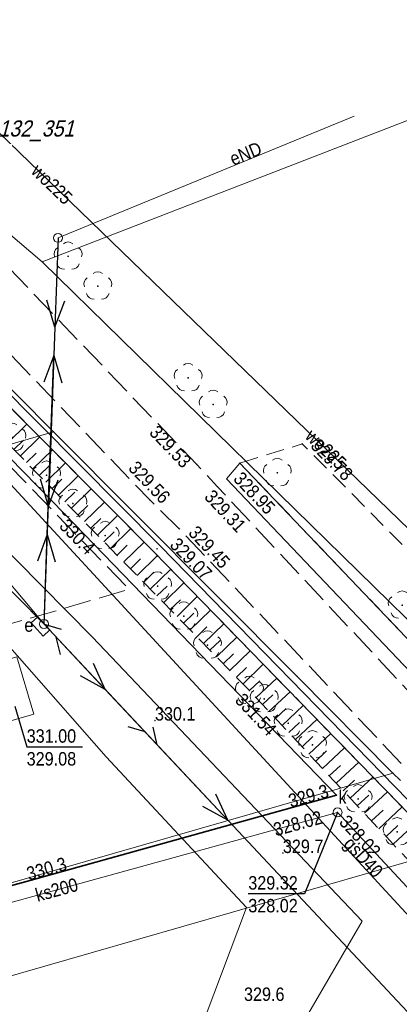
# Model space of a CAD drawing. Header units: metres. Extents: x 7423100 to 7431699, y 5527887 to 5533362.
# Tile 92 of 114: x 7428411 to 7428432, y 5529838 to 5529893. Entities that reach past the tile are written whole.
import ezdxf
from ezdxf.enums import TextEntityAlignment as Align

# ---------------------------------------------------------------- set-up
doc = ezdxf.new("R2010")
doc.units = ezdxf.units.M
doc.header["$MEASUREMENT"] = 0
for name, pattern in [('1.0_0.5', [1.5, 1, -0.5]), ('1.5_0.5', [2, 1.5, -0.5]), ('219-500', [0]), ('suep_nn_500', [0]), ('sutp_500', [0])]:
    doc.linetypes.add(name, pattern=pattern)
doc.layers.get('0').update_dxf_attribs({"color": 2, "linetype": 'CONTINUOUS', "lineweight": 5})
for name, color, linetype in [('000 Inne (niezydentyfikowane)', 7, 'CONTINUOUS'), ('203-punkt graniczny', 7, 'CONTINUOUS'), ('217-kontur klasyfikacyjny', 7, 'CONTINUOUS'), ('218-kontur użytku gruntowego', 7, 'CONTINUOUS'), ('219-działka ewidencyjna', 7, 'CONTINUOUS'), ('drzewo liściaste', 7, 'CONTINUOUS'), ('jezdnia', 7, 'CONTINUOUS'), ('komora podziemna', 7, 'CONTINUOUS'), ('obszar utwardzony', 7, 'CONTINUOUS'), ('ogrodzenie trwałe', 7, 'CONTINUOUS'), ('pikieta naturalna', 7, 'CONTINUOUS'), ('pikieta naturalna-Atr2', 7, 'CONTINUOUS'), ('pikieta sztuczna', 7, 'CONTINUOUS'), ('pikieta sztuczna-Atr2', 7, 'CONTINUOUS'), ('przewód elektroenergetyczny niskiego napięcia', 7, 'CONTINUOUS'), ('przewód elektroenergetyczny podziemny', 7, 'CONTINUOUS'), ('przewód elektroenergetyczny podziemny-Atr1', 7, 'CONTINUOUS'), ('przewód gazowy', 7, 'CONTINUOUS'), ('przewód gazowy-Atr1', 7, 'CONTINUOUS'), ('przewód kanalizacyjny', 7, 'CONTINUOUS'), ('przewód kanalizacyjny-Atr1', 7, 'CONTINUOUS'), ('przewód telekomunikacyjny napowietrzny', 7, 'CONTINUOUS'), ('przewód telekomunikacyjny podziemny', 7, 'CONTINUOUS'), ('przewód wodociągowy', 7, 'CONTINUOUS'), ('przewód wodociągowy-Atr1', 7, 'CONTINUOUS'), ('rzedna', 7, 'CONTINUOUS'), ('rzedna-Atr2', 7, 'CONTINUOUS'), ('rzedna-Atr3', 7, 'CONTINUOUS'), ('rów przydrożny (linia)', 7, 'CONTINUOUS'), ('rów przydrożny (poligon)', 7, 'CONTINUOUS'), ('skarpa nieumocniona', 7, 'CONTINUOUS'), ('studnia kanalizacyjna', 7, 'CONTINUOUS'), ('studnia kanalizacyjna-Atr17', 7, 'CONTINUOUS'), ('szafa elektroenergetyczna lub kontener', 7, 'CONTINUOUS'), ('szafa elektroenergetyczna lub kontener-Atr17', 7, 'CONTINUOUS'), ('Szczegółowa osnowa geodezyjna pozioma-Atr103', 7, 'CONTINUOUS'), ('słup przewodów napowietrznych', 7, 'CONTINUOUS')]:
    doc.layers.add(name, color=color, linetype=linetype)
doc.styles.get("Standard").update_dxf_attribs({"font": 'Working1250.shx', "width": 0.75})
doc.linetypes.add('902-500', pattern='A,3.75,0,[1,ksztalty.shx,S=0.5,R=0,X=0,Y=0],3.75', length=7.5)

# ---------------------------------------------------------------- blocks, each defined once
blk = doc.blocks.new('203')
at = {"linetype": 'Continuous', "lineweight": 0}
h = blk.add_hatch(color=0, dxfattribs=at)
edge = h.paths.add_edge_path()
edge.add_arc((0, 0), 0.045, 0, 360)
blk = doc.blocks.new('OP021')
at = {"linetype": 'Continuous', "lineweight": 13}
h = blk.add_hatch(color=0, dxfattribs=at)
edge = h.paths.add_edge_path()
edge.add_arc((0, 0), 0.05, 0, 360)
at = {"color": 0, "linetype": 'Continuous', "lineweight": 13}
for centre, start, end in [((0, 0.4), 49.272, 130.728), ((-0.38, 0.124), 121.308, 202.548), ((0.38, 0.124), 337.452, 58.692), ((-0.235, -0.324), 193.221, 274.871), ((0.235, -0.324), 265.129, 346.779)]:
    blk.add_arc(centre, 0.4, start, end, dxfattribs=at)
blk = doc.blocks.new('US15')
at = {"color": 0, "linetype": 'Continuous', "lineweight": 13}
blk.add_circle((0, 0), 0.25, dxfattribs=at)
blk = doc.blocks.new('PW01')
at = {"linetype": 'Continuous', "lineweight": 13}
h = blk.add_hatch(color=0, dxfattribs=at)
edge = h.paths.add_edge_path()
edge.add_arc((0, 0), 0.045, 0, 360)
blk = doc.blocks.new('SUEP1')
at = {"color": 0, "linetype": 'Continuous'}
for p, q in [((0, 0), (5, 0)), ((5, 0), (3.5, 0.5)), ((5, 0), (3.5, -0.5)), ((5, 0), (15, 0)), ((15, 0), (13.5, 0.5)), ((15, 0), (13.5, -0.5))]:
    blk.add_line(p, q, dxfattribs=at)
blk = doc.blocks.new('SUTP')
at = {"color": 0, "linetype": 'Continuous'}
for p, q in [((0, 0), (0.866, 0.5)), ((0, 0), (9.232, 0)), ((1.866, -0.5), (1, 0)), ((7.366, -0.5), (8.232, 0)), ((9.232, 0), (8.366, 0.5))]:
    blk.add_line(p, q, dxfattribs=at)
blk = doc.blocks.new('US18')
at = {"color": 0, "linetype": 'Continuous', "lineweight": 13}
for p, q in [((-0.5, -0.25), (-0.5, 0.25)), ((-0.5, 0.25), (0.5, 0.25)), ((0.5, -0.25), (0.5, 0.25)), ((-0.5, -0.25), (0.5, -0.25))]:
    blk.add_line(p, q, dxfattribs=at)

msp = doc.modelspace()

# ---------------------------------------------------------------- linework, layer by layer
at = {"layer": '000 Inne (niezydentyfikowane)', "color": 7, "linetype": 'Continuous', "lineweight": 25, "flags": 128}
for points in [[(7428410.28, 5529869.43), (7428411.36, 5529870.49)], [(7428410.63, 5529869.07), (7428411.18, 5529869.6)], [(7428410.99, 5529868.71), (7428412.07, 5529869.77)], [(7428411.34, 5529868.35), (7428411.88, 5529868.88)], [(7428411.69, 5529867.99), (7428412.79, 5529869.06)], [(7428412.05, 5529867.62), (7428412.6, 5529868.16)], [(7428412.41, 5529867.26), (7428413.51, 5529868.33)], [(7428413.12, 5529866.53), (7428414.23, 5529867.61)], [(7428412.76, 5529866.89), (7428413.32, 5529867.43)], [(7428413.48, 5529866.16), (7428414.04, 5529866.7)], [(7428413.84, 5529865.79), (7428414.95, 5529866.88)], [(7428414.21, 5529865.42), (7428414.76, 5529865.96)], [(7428414.57, 5529865.05), (7428415.69, 5529866.14)], [(7428415.3, 5529864.3), (7428416.42, 5529865.4)], [(7428414.93, 5529864.68), (7428415.49, 5529865.22)], [(7428415.66, 5529863.93), (7428416.23, 5529864.48)], [(7428416.03, 5529863.55), (7428417.16, 5529864.66)], [(7428416.77, 5529862.8), (7428417.9, 5529863.91)], [(7428416.4, 5529863.18), (7428416.96, 5529863.73)], [(7428417.14, 5529862.42), (7428417.71, 5529862.98)], [(7428417.51, 5529862.04), (7428418.65, 5529863.15)], [(7428417.88, 5529861.66), (7428418.45, 5529862.22)], [(7428418.25, 5529861.28), (7428419.39, 5529862.39)], [(7428418.99, 5529860.52), (7428420.13, 5529861.63)], [(7428418.62, 5529860.9), (7428419.19, 5529861.45)], [(7428419.36, 5529860.14), (7428419.93, 5529860.69)], [(7428419.74, 5529859.76), (7428420.87, 5529860.87)], [(7428420.11, 5529859.38), (7428420.67, 5529859.94)], [(7428420.48, 5529859), (7428421.61, 5529860.11)], [(7428421.21, 5529858.25), (7428422.35, 5529859.35)], [(7428420.85, 5529858.62), (7428421.41, 5529859.18)], [(7428421.58, 5529857.87), (7428422.15, 5529858.42)], [(7428421.95, 5529857.49), (7428423.08, 5529858.6)], [(7428422.69, 5529856.74), (7428423.82, 5529857.84)], [(7428422.32, 5529857.11), (7428422.89, 5529857.67)], [(7428423.06, 5529856.36), (7428423.62, 5529856.91)], [(7428423.42, 5529855.98), (7428424.55, 5529857.09)], [(7428423.79, 5529855.61), (7428424.37, 5529856.15)], [(7428424.15, 5529855.22), (7428425.31, 5529856.31)], [(7428424.87, 5529854.45), (7428426.05, 5529855.55)], [(7428424.51, 5529854.84), (7428425.09, 5529855.38)], [(7428425.24, 5529854.06), (7428425.83, 5529854.61)], [(7428425.61, 5529853.67), (7428426.79, 5529854.78)], [(7428426.35, 5529852.88), (7428427.55, 5529854)], [(7428425.98, 5529853.27), (7428426.57, 5529853.83)], [(7428426.72, 5529852.48), (7428427.33, 5529853.04)], [(7428427.1, 5529852.07), (7428428.32, 5529853.21)], [(7428427.48, 5529851.67), (7428428.09, 5529852.24)], [(7428427.86, 5529851.26), (7428429.09, 5529852.41)], [(7428428.24, 5529850.85), (7428428.86, 5529851.43)], [(7428428.63, 5529850.44), (7428429.88, 5529851.61)], [(7428429.02, 5529850.02), (7428429.65, 5529850.61)], [(7428429.41, 5529849.6), (7428430.68, 5529850.79)], [(7428429.8, 5529849.18), (7428430.44, 5529849.78)], [(7428430.2, 5529848.76), (7428431.48, 5529849.96)], [(7428430.6, 5529848.33), (7428431.25, 5529848.93)], [(7428431, 5529847.9), (7428432.3, 5529849.12)], [(7428431.41, 5529847.47), (7428432.06, 5529848.08)], [(7428431.81, 5529847.03), (7428433.13, 5529848.26)]]:
    msp.add_lwpolyline(points, dxfattribs=at)
at = {"layer": '217-kontur klasyfikacyjny', "color": 92, "linetype": 'Continuous', "lineweight": 18, "flags": 128}
for points in [[(7428392.23, 5529896.62), (7428412.22, 5529879.56)], [(7428412.22, 5529879.56), (7428434.26, 5529857.97)], [(7428431.79, 5529851.01), (7428392.74, 5529839.77)], [(7428432.21, 5529850.59), (7428431.79, 5529851.01)]]:
    msp.add_lwpolyline(points, dxfattribs=at)
at = {"layer": '218-kontur użytku gruntowego', "color": 3, "linetype": 'Continuous', "lineweight": 18, "flags": 128}
for points in [[(7428412.22, 5529879.56), (7428392.23, 5529896.62)], [(7428392.23, 5529896.62), (7428412.22, 5529879.56)], [(7428434.26, 5529857.97), (7428412.22, 5529879.56)], [(7428412.22, 5529879.56), (7428434.26, 5529857.97)], [(7428408.81, 5529874.12), (7428412.84, 5529870.07)], [(7428412.84, 5529870.07), (7428408.81, 5529874.12)], [(7428412.84, 5529870.07), (7428426.45, 5529856.4)], [(7428426.45, 5529856.4), (7428412.84, 5529870.07)], [(7428426.45, 5529856.4), (7428431.79, 5529851.01)], [(7428431.79, 5529851.01), (7428426.45, 5529856.4)], [(7428392.74, 5529839.77), (7428431.79, 5529851.01)], [(7428431.79, 5529851.01), (7428392.74, 5529839.77)], [(7428431.79, 5529851.01), (7428432.21, 5529850.59)], [(7428432.21, 5529850.59), (7428431.79, 5529851.01)]]:
    msp.add_lwpolyline(points, dxfattribs=at)
at = {"layer": '219-działka ewidencyjna', "color": 7, "linetype": '219-500', "lineweight": 18, "flags": 128}
for points in [[(7428392.23, 5529896.62), (7428412.22, 5529879.56)], [(7428412.22, 5529879.56), (7428449.85, 5529894.14)], [(7428412.22, 5529879.56), (7428434.26, 5529857.97)], [(7428408.81, 5529874.12), (7428412.84, 5529870.07)], [(7428385.45, 5529862.13), (7428412.84, 5529870.07)], [(7428426.45, 5529856.4), (7428412.84, 5529870.07)], [(7428426.45, 5529856.4), (7428431.79, 5529851.01)], [(7428392.74, 5529839.77), (7428431.79, 5529851.01)], [(7428432.21, 5529850.59), (7428431.79, 5529851.01)], [(7428394.24, 5529835.01), (7428435.64, 5529846.92)]]:
    msp.add_lwpolyline(points, dxfattribs=at)
at = {"layer": 'jezdnia', "color": 7, "linetype": '1.5_0.5', "lineweight": 18, "flags": 128}
msp.add_lwpolyline([(7428221.83, 5529859.06), (7428239.01, 5529858.99), (7428253.99, 5529859.72), (7428265.5, 5529861.38), (7428277.07, 5529864.16), (7428290.89, 5529868.45), (7428293.04, 5529869.14), (7428301.52, 5529872.2), (7428305.2, 5529873.39), (7428319.44, 5529878.5), (7428323.86, 5529880.14), (7428324.34, 5529880.3), (7428330.88, 5529882.74), (7428336.72, 5529884.92), (7428348.06, 5529889.26), (7428353.21, 5529891.27), (7428358.72, 5529893.44), (7428359.2, 5529893.62), (7428361.94, 5529894.59), (7428364.19, 5529895.48), (7428367.64, 5529896.72), (7428367.76, 5529896.77), (7428369.58, 5529897.36), (7428371.59, 5529897.9), (7428373.73, 5529898.2), (7428374.85, 5529898.28), (7428379.02, 5529898.38), (7428384.43, 5529897.17), (7428385.91, 5529896.51), (7428388.14, 5529895.35), (7428393.51, 5529891.28), (7428396.88, 5529888.25), (7428397.86, 5529887.39), (7428401.43, 5529883.89), (7428407.74, 5529877.22), (7428418.24, 5529866.24), (7428419.85, 5529864.67), (7428434.95, 5529848.69), (7428441.23, 5529841.92), (7428448.8, 5529833.69), (7428450.49, 5529831.91), (7428453.64, 5529828.57), (7428454.65, 5529827.58), (7428459.37, 5529822.34), (7428460.98, 5529820.46), (7428466.65, 5529813.7), (7428470.5, 5529808.88), (7428472.55, 5529806.11), (7428477.96, 5529798.88), (7428482.92, 5529791.15), (7428490.64, 5529780.36), (7428494.03, 5529775.87), (7428495.95, 5529773.69), (7428496.57, 5529772.97), (7428506.18, 5529762.68), (7428508.88, 5529760.02), (7428509.44, 5529759.49), (7428516.17, 5529753.72), (7428517.86, 5529756.43), (7428508.93, 5529764.36), (7428508.51, 5529764.82), (7428501.24, 5529772.39), (7428498.58, 5529775.4), (7428493.99, 5529780.96), (7428492.62, 5529782.91), (7428488.13, 5529789.16), (7428484.36, 5529794.99), (7428480.77, 5529800.33), (7428477.81, 5529804.71), (7428476.28, 5529806.55), (7428472.92, 5529810.96), (7428466.26, 5529819.2), (7428463.25, 5529822.65), (7428457.48, 5529829.22), (7428457.05, 5529829.55), (7428452.08, 5529834.78), (7428451.46, 5529835.46), (7428443.33, 5529844.29), (7428436.82, 5529851.12), (7428422, 5529867), (7428420.84, 5529868.25), (7428409.85, 5529879.75), (7428403.88, 5529885.97), (7428400, 5529889.93), (7428396.76, 5529892.82), (7428389.77, 5529898.14), (7428386.69, 5529899.7), (7428385.47, 5529900.18), (7428382.32, 5529901.02), (7428379.16, 5529901.53), (7428374.97, 5529901.48), (7428372.62, 5529901.33), (7428366.07, 5529899.61), (7428362.9, 5529898.41), (7428358.21, 5529896.52), (7428351.07, 5529893.84), (7428338.83, 5529889.13), (7428334.61, 5529887.52), (7428329.48, 5529885.6), (7428320.54, 5529882.15), (7428318.17, 5529881.45), (7428299.73, 5529874.9), (7428291.96, 5529872.07), (7428289.64, 5529871.33), (7428276.2, 5529867.26), (7428264.83, 5529864.54), (7428254.09, 5529862.97), (7428238.54, 5529862.2), (7428222.08, 5529862.32)], close=True, dxfattribs=at)
at = {"layer": 'komora podziemna', "color": 34, "linetype": 'Continuous', "lineweight": 18, "flags": 128}
msp.add_lwpolyline([(7428409.01, 5529856.96), (7428410.8, 5529857.49), (7428411.74, 5529854.3), (7428409.95, 5529853.78)], close=True, dxfattribs=at)
at = {"layer": 'obszar utwardzony', "color": 7, "linetype": '1.5_0.5', "lineweight": 18, "flags": 128}
msp.add_lwpolyline([(7428373.61, 5529897.74), (7428373.73, 5529898.2), (7428371.59, 5529897.9), (7428369.58, 5529897.36), (7428367.76, 5529896.77), (7428368.11, 5529894.57), (7428368.3, 5529893.79), (7428369.19, 5529888.43), (7428369.28, 5529888.19), (7428369.28, 5529887.94), (7428369.2, 5529887.7), (7428368.91, 5529887.51), (7428366.93, 5529886.94), (7428364.02, 5529886.18), (7428365.05, 5529882), (7428360.99, 5529880.9), (7428361.33, 5529879.34), (7428358.98, 5529878.66), (7428360.27, 5529873.74), (7428362.62, 5529874.33), (7428363.12, 5529872.75), (7428360.68, 5529872.09), (7428361.98, 5529867.19), (7428364.36, 5529867.78), (7428364.81, 5529866.24), (7428369.62, 5529867.44), (7428370.82, 5529863.19), (7428375.73, 5529864.48), (7428376.04, 5529864.52), (7428376.42, 5529864.44), (7428376.72, 5529864.26), (7428377.69, 5529860.52), (7428377.72, 5529860.14), (7428377.65, 5529859.8), (7428377.43, 5529859.4), (7428360.3, 5529854.46), (7428362.87, 5529845.56), (7428367.13, 5529846.8), (7428368.52, 5529842.04), (7428370.07, 5529842.47), (7428370.77, 5529840.14), (7428375.66, 5529841.56), (7428375.03, 5529843.79), (7428376.68, 5529844.24), (7428377.32, 5529842.04), (7428382.18, 5529843.48), (7428381.5, 5529845.81), (7428383.06, 5529846.28), (7428381.71, 5529851.1), (7428385.94, 5529852.3), (7428384.57, 5529857.04), (7428387.5, 5529857.89), (7428388.86, 5529853.1), (7428392.5, 5529854.11), (7428393.93, 5529849.4), (7428395.51, 5529849.85), (7428396.2, 5529847.52), (7428401.03, 5529848.97), (7428400.37, 5529851.3), (7428402.07, 5529851.72), (7428402.72, 5529849.41), (7428407.62, 5529850.83), (7428406.94, 5529853.18), (7428408.57, 5529853.51), (7428407.08, 5529858.43), (7428411.4, 5529859.61), (7428417.06, 5529861.27), (7428409.79, 5529868.79), (7428408.8, 5529868.5), (7428382.29, 5529860.83), (7428382.06, 5529860.97), (7428381.85, 5529861.17), (7428381.69, 5529861.4), (7428381.58, 5529861.69), (7428387.52, 5529863.18), (7428386.54, 5529867), (7428391.36, 5529868.22), (7428390.9, 5529869.78), (7428393.26, 5529870.31), (7428391.99, 5529875.27), (7428389.67, 5529874.64), (7428389.24, 5529876.34), (7428391.6, 5529876.99), (7428390.3, 5529881.91), (7428387.95, 5529881.29), (7428387.54, 5529882.88), (7428382.72, 5529881.68), (7428381.64, 5529885.93), (7428376.32, 5529884.56), (7428376.1, 5529884.54), (7428375.82, 5529884.64), (7428375.62, 5529884.9), (7428375.46, 5529885.5), (7428377, 5529885.9), (7428375.84, 5529890.18), (7428378.68, 5529890.86), (7428378.02, 5529893.36), (7428374.64, 5529892.49), (7428374.17, 5529892.44), (7428373.76, 5529892.63), (7428373.46, 5529893), (7428373.26, 5529893.84), (7428373.17, 5529894.7), (7428373.17, 5529895.5), (7428373.22, 5529896), (7428373.48, 5529896.99)], close=True, dxfattribs=at)
at = {"layer": 'ogrodzenie trwałe', "color": 7, "linetype": '902-500', "lineweight": 35, "flags": 128}
msp.add_lwpolyline([(7428363.31, 5529829.09), (7428364.78, 5529829.17), (7428389.6, 5529836.31), (7428392.64, 5529839.84), (7428411.26, 5529844.94), (7428428.64, 5529849.78), (7428413.48, 5529865.47), (7428408.07, 5529871), (7428400.79, 5529878.26), (7428395.28, 5529883.71), (7428388.94, 5529889.92)], dxfattribs=at)
at = {"layer": 'przewód elektroenergetyczny niskiego napięcia', "color": 1, "linetype": 'suep_nn_500', "lineweight": 18, "flags": 128}
for points in [[(7428412.32, 5529859.33), (7428379.38, 5529892.69)], [(7428412.32, 5529859.33), (7428413.1, 5529880.9)], [(7428447.05, 5529822.25), (7428412.32, 5529859.33)], [(7428412.32, 5529859.33), (7428447.05, 5529822.25)]]:
    msp.add_lwpolyline(points, dxfattribs=at)
at = {"layer": 'przewód elektroenergetyczny podziemny', "color": 1, "linetype": 'Continuous', "lineweight": 18, "flags": 128}
for points in [[(7428417.24, 5529810.88), (7428414.26, 5529818.4), (7428416.75, 5529825.28), (7428423.61, 5529843.49), (7428415.78, 5529851.92), (7428410.15, 5529858.33), (7428400.76, 5529868.86), (7428392.16, 5529878.38), (7428384.18, 5529887.29), (7428376.64, 5529888.19)], [(7428413.1, 5529880.9), (7428429.63, 5529887.7)]]:
    msp.add_lwpolyline(points, dxfattribs=at)
at = {"layer": 'przewód gazowy', "color": 52, "linetype": 'Continuous', "lineweight": 18, "flags": 128}
msp.add_lwpolyline([(7428460.43, 5529810.93), (7428444.19, 5529830.52), (7428409.75, 5529867.87), (7428408.15, 5529869.33), (7428384.03, 5529892.74), (7428383.87, 5529893.01), (7428383.71, 5529893.26), (7428383.45, 5529893.49), (7428395.44, 5529907.64), (7428389.45, 5529921.05)], dxfattribs=at)
at = {"layer": 'przewód kanalizacyjny', "color": 34, "linetype": 'Continuous', "lineweight": 18, "flags": 128}
msp.add_lwpolyline([(7428470.2, 5529804.02), (7428470.04, 5529804.3), (7428445, 5529831.27), (7428444.8, 5529831.48), (7428444.6, 5529831.7), (7428428.91, 5529848.6), (7428428.7, 5529848.81), (7428428.42, 5529848.73), (7428394, 5529839.24), (7428393.72, 5529839.16), (7428393.63, 5529839.43), (7428386.45, 5529860.04), (7428386.38, 5529860.31), (7428386.07, 5529860.24), (7428379.83, 5529858.71), (7428379.54, 5529858.64), (7428379.47, 5529858.92), (7428376.38, 5529870.2), (7428376.31, 5529870.48), (7428376.24, 5529870.76), (7428375.31, 5529874.54), (7428375.24, 5529874.81)], dxfattribs=at)
at = {"layer": 'przewód telekomunikacyjny napowietrzny', "color": 30, "linetype": 'sutp_500', "lineweight": 18, "flags": 128}
msp.add_lwpolyline([(7428447.05, 5529822.25), (7428412.32, 5529859.33)], dxfattribs=at)
at = {"layer": 'przewód telekomunikacyjny podziemny', "color": 30, "linetype": 'Continuous', "lineweight": 18, "flags": 128}
for points in [[(7428360.07, 5529906.91), (7428370.79, 5529895.74), (7428376.87, 5529887.77), (7428387.46, 5529886.72), (7428400.89, 5529872.91), (7428415.02, 5529858.59), (7428430.08, 5529842.73), (7428416.84, 5529819.98), (7428420.84, 5529810.88)], [(7428376.4, 5529888.27), (7428386.16, 5529886.13), (7428396.16, 5529876.43), (7428408.69, 5529863.63), (7428412.32, 5529859.33)]]:
    msp.add_lwpolyline(points, dxfattribs=at)
at = {"layer": 'przewód wodociągowy', "color": 5, "linetype": 'Continuous', "lineweight": 18, "flags": 128}
msp.add_lwpolyline([(7428489.84, 5529846.35), (7428461.91, 5529836.33), (7428408.62, 5529887.91), (7428404.92, 5529891.31), (7428403.74, 5529890.48), (7428401.65, 5529890.08), (7428388.45, 5529888.97), (7428386.37, 5529888.81), (7428371.07, 5529886.27), (7428369.18, 5529885.92), (7428354.18, 5529881.64), (7428346.9, 5529880.04), (7428336.25, 5529877.27), (7428331.65, 5529876.12), (7428316.31, 5529871.51)], dxfattribs=at)
at = {"layer": 'rzedna-Atr2', "color": 7, "flags": 128}
for points in [[(7428410.68, 5529854.74), (7428411.35, 5529852.47), (7428414.459, 5529852.47)], [(7428428.7, 5529848.81), (7428426.86, 5529844.27), (7428423.719, 5529844.27)]]:
    msp.add_lwpolyline(points, dxfattribs=at)
at = {"layer": 'rów przydrożny (linia)', "color": 0, "linetype": 'CONTINUOUS', "lineweight": 18}
for p, q in [((7428397.427, 5529885.226), (7428418.808, 5529863.705)), ((7428397.073, 5529884.874), (7428418.452, 5529863.355)), ((7428418.452, 5529863.355), (7428440.306, 5529840.881)), ((7428418.808, 5529863.705), (7428440.674, 5529841.219))]:
    msp.add_line(p, q, dxfattribs=at)
at = {"layer": 'rów przydrożny (poligon)', "color": 7, "linetype": 'Continuous', "lineweight": 18, "flags": 128}
msp.add_lwpolyline([(7428422.5, 5529867.44), (7428443.77, 5529845.08), (7428453.12, 5529835.79), (7428458.11, 5529830.47), (7428463.95, 5529823.41), (7428466.88, 5529819.8), (7428473.72, 5529811.55), (7428477.35, 5529807.32), (7428477.8, 5529807.63), (7428474.3, 5529812.06), (7428467.65, 5529820.51), (7428464.48, 5529823.85), (7428458.54, 5529830.88), (7428453.61, 5529836.27), (7428444.5, 5529846.03), (7428423.25, 5529868.32)], close=True, dxfattribs=at)
at = {"layer": 'skarpa nieumocniona', "color": 7, "linetype": '1.0_0.5', "lineweight": 18, "flags": 128}
for points in [[(7428448.49, 5529831.43), (7428440.31, 5529840.88), (7428418.45, 5529863.36), (7428397.72, 5529884.21), (7428396.76, 5529884.85), (7428395.27, 5529884.49), (7428397.69, 5529882.32), (7428423.78, 5529855.62), (7428444.67, 5529833.29)], [(7428448.49, 5529831.43), (7428440.31, 5529840.88), (7428418.45, 5529863.36), (7428397.72, 5529884.21), (7428396.76, 5529884.85), (7428395.27, 5529884.49), (7428397.69, 5529882.32), (7428423.78, 5529855.62), (7428444.67, 5529833.29)], [(7428423.25, 5529868.32), (7428444.5, 5529846.03), (7428453.61, 5529836.27), (7428458.54, 5529830.88), (7428460.41, 5529832.92), (7428455.43, 5529838.55), (7428447.34, 5529848.67), (7428426.73, 5529869.39)], [(7428423.25, 5529868.32), (7428444.5, 5529846.03), (7428453.61, 5529836.27), (7428458.54, 5529830.88), (7428460.41, 5529832.92), (7428455.43, 5529838.55), (7428447.34, 5529848.67), (7428426.73, 5529869.39)]]:
    msp.add_lwpolyline(points, close=True, dxfattribs=at)

# ---------------------------------------------------------------- block references
at = {"layer": '203-punkt graniczny', "color": 7, "linetype": 'Continuous', "lineweight": 18}
for p in [(7428412.22, 5529879.56), (7428412.84, 5529870.07), (7428426.45, 5529856.4), (7428431.79, 5529851.01)]:
    msp.add_blockref('203', p, dxfattribs=at)
at = {"layer": 'drzewo liściaste', "color": 94, "linetype": 'Continuous', "lineweight": 18}
for p in [(7428413.66, 5529879.87), (7428415.32, 5529878.2), (7428420.36, 5529873.08), (7428421.76, 5529871.59), (7428410.53, 5529869.75), (7428412.46, 5529867.64), (7428425.34, 5529867.78), (7428413.93, 5529866.06), (7428415.73, 5529864.27), (7428418.66, 5529861.45), (7428432.31, 5529860.38), (7428420.12, 5529859.77), (7428421.44, 5529858.15), (7428423.78, 5529855.62), (7428424.61, 5529855.15), (7428425.95, 5529853.79), (7428427.3, 5529852.58), (7428429.85, 5529849.56), (7428432.03, 5529847.72)]:
    msp.add_blockref('OP021', p, dxfattribs=at)
at = {"layer": 'pikieta naturalna', "color": 7, "linetype": 'Continuous', "lineweight": 13}
for p in [(7428413.48, 5529865.47), (7428418.51, 5529853.94), (7428428.64, 5529849.78), (7428425.65, 5529846.54), (7428411.26, 5529844.94)]:
    msp.add_blockref('PW01', p, dxfattribs=at)
at = {"layer": 'pikieta sztuczna', "color": 7, "linetype": 'Continuous', "lineweight": 13}
for p in [(7428426.73, 5529869.39), (7428420.84, 5529868.25), (7428423.25, 5529868.32), (7428422, 5529867), (7428418.24, 5529866.24), (7428419.85, 5529864.67), (7428418.63, 5529863.53), (7428423.78, 5529855.62)]:
    msp.add_blockref('PW01', p, dxfattribs=at)
at = {"layer": 'przewód elektroenergetyczny niskiego napięcia', "color": 1, "linetype": 'Continuous', "lineweight": 18}
for p, rotation in [((7428413.1, 5529880.9), 267.929), ((7428412.32, 5529859.33), 87.929), ((7428412.32, 5529859.33), 134.637), ((7428412.32, 5529859.33), 313.126)]:
    msp.add_blockref('SUEP1', p, dxfattribs=dict(at, rotation=rotation))
at = {"layer": 'przewód telekomunikacyjny napowietrzny', "color": 30, "linetype": 'Continuous', "lineweight": 18, "rotation": 313.126}
msp.add_blockref('SUTP', (7428412.32, 5529859.33), dxfattribs=at)
at = {"layer": 'rzedna', "color": 34, "linetype": 'Continuous', "lineweight": 18}
for p in [(7428428.42, 5529848.73), (7428428.7, 5529848.81), (7428428.91, 5529848.6)]:
    msp.add_blockref('PW01', p, dxfattribs=at)
at = {"layer": 'studnia kanalizacyjna', "color": 34, "linetype": 'Continuous', "lineweight": 18}
msp.add_blockref('US15', (7428428.7, 5529848.81), dxfattribs=at)
at = {"layer": 'szafa elektroenergetyczna lub kontener', "color": 1, "linetype": 'Continuous', "lineweight": 18, "rotation": 312.236}
msp.add_blockref('US18', (7428412.12, 5529859.2), dxfattribs=at)
at = {"layer": 'słup przewodów napowietrznych', "color": 7, "linetype": 'Continuous', "lineweight": 18}
for p in [(7428413.1, 5529880.9), (7428412.32, 5529859.33)]:
    msp.add_blockref('US15', p, dxfattribs=at)

# ---------------------------------------------------------------- texts
at = {"layer": 'pikieta naturalna-Atr2', "color": 7, "width": 0.9}
msp.add_text('330.4', height=0.75, rotation=314.015, dxfattribs=at).set_placement((7428413.66, 5529865.28), align=Align.TOP_LEFT)
for s, p in [('330.1', (7428418.51, 5529853.94)), ('329.7', (7428425.65, 5529846.54))]:
    msp.add_text(s, height=0.75, dxfattribs=at).set_placement(p)
for s, p in [('329.3', (7428426.09, 5529849.07)), ('330.3', (7428411.47, 5529845))]:
    msp.add_text(s, height=0.75, rotation=15.561, dxfattribs=at).set_placement(p)
msp.add_text('329.6', height=0.75, dxfattribs=at).set_placement((7428423.48, 5529839.03), align=Align.TOP_LEFT)
at = {"layer": 'pikieta sztuczna-Atr2', "color": 7, "width": 0.9}
for s, rotation, p in [('329.53', 313.701, (7428418.69, 5529870.5)), ('329.56', 313.72, (7428417.52, 5529868.51))]:
    msp.add_text(s, height=0.75, rotation=rotation, dxfattribs=at).set_placement(p, align=Align.TOP_LEFT)
for s, rotation, p in [('329.78', 314.847, (7428427.15, 5529869.23)), ('328.95', 313.631, (7428422.84, 5529867.39)), ('329.31', 313.205, (7428421.22, 5529866.39)), ('329.45', 313.222, (7428420.33, 5529864.38)), ('329.07', 314.338, (7428419.29, 5529863.7)), ('331.54', 313.092, (7428422.93, 5529855.03))]:
    msp.add_text(s, height=0.75, rotation=rotation, dxfattribs=at).set_placement(p)
at = {"layer": 'przewód elektroenergetyczny podziemny-Atr1', "color": 1, "width": 0.9}
msp.add_text('eND', height=0.75, rotation=22.289, dxfattribs=at).set_placement((7428422.88, 5529884.92))
at = {"layer": 'przewód gazowy-Atr1', "color": 40, "width": 0.9}
msp.add_text('gsD40', height=0.75, rotation=-47.385, dxfattribs=at).set_placement((7428428.99, 5529847.01))
at = {"layer": 'przewód kanalizacyjny-Atr1', "color": 34, "width": 0.9}
msp.add_text('ks200', height=0.75, rotation=15.414, dxfattribs=at).set_placement((7428411.86, 5529844.17), align=Align.MIDDLE_LEFT)
at = {"layer": 'przewód wodociągowy-Atr1', "color": 5, "width": 0.9}
for p in [(7428411.81, 5529884.82), (7428427.1, 5529870.02)]:
    msp.add_text('wo225', height=0.75, rotation=-44.066, dxfattribs=at).set_placement(p, align=Align.MIDDLE_LEFT)
at = {"layer": 'rzedna-Atr2', "color": 34, "width": 0.9}
for s, p in [('331.00', (7428411.35, 5529852.478)), ('329.32', (7428423.719, 5529844.277))]:
    msp.add_text(s, height=0.75, dxfattribs=at).set_placement(p, align=Align.BOTTOM_LEFT)
for rotation, p in [(15.414, (7428425.15, 5529847.83)), (312.873, (7428429.02, 5529848.48))]:
    msp.add_text('328.02', height=0.75, rotation=rotation, dxfattribs=at).set_placement(p, align=Align.MIDDLE_LEFT)
at = {"layer": 'rzedna-Atr3', "color": 34, "width": 0.9}
for s, p in [('329.08', (7428411.35, 5529851.202)), ('328.02', (7428423.719, 5529843.002))]:
    msp.add_text(s, height=0.75, dxfattribs=at).set_placement(p, align=Align.BOTTOM_LEFT)
at = {"layer": 'studnia kanalizacyjna-Atr17', "color": 34, "width": 0.9}
msp.add_text('k', height=0.75, dxfattribs=at).set_placement((7428428.75, 5529849.29))
at = {"layer": 'szafa elektroenergetyczna lub kontener-Atr17', "color": 1, "width": 0.9}
msp.add_text('e', height=0.75, dxfattribs=at).set_placement((7428411.22, 5529858.9))
at = {"layer": 'Szczegółowa osnowa geodezyjna pozioma-Atr103', "color": 7, "oblique": 15, "width": 0.9}
msp.add_text('132_351', height=0.9, dxfattribs=at).set_placement((7428409.778, 5529886.29), align=Align.BOTTOM_LEFT)

doc.saveas('drawing.dxf')
